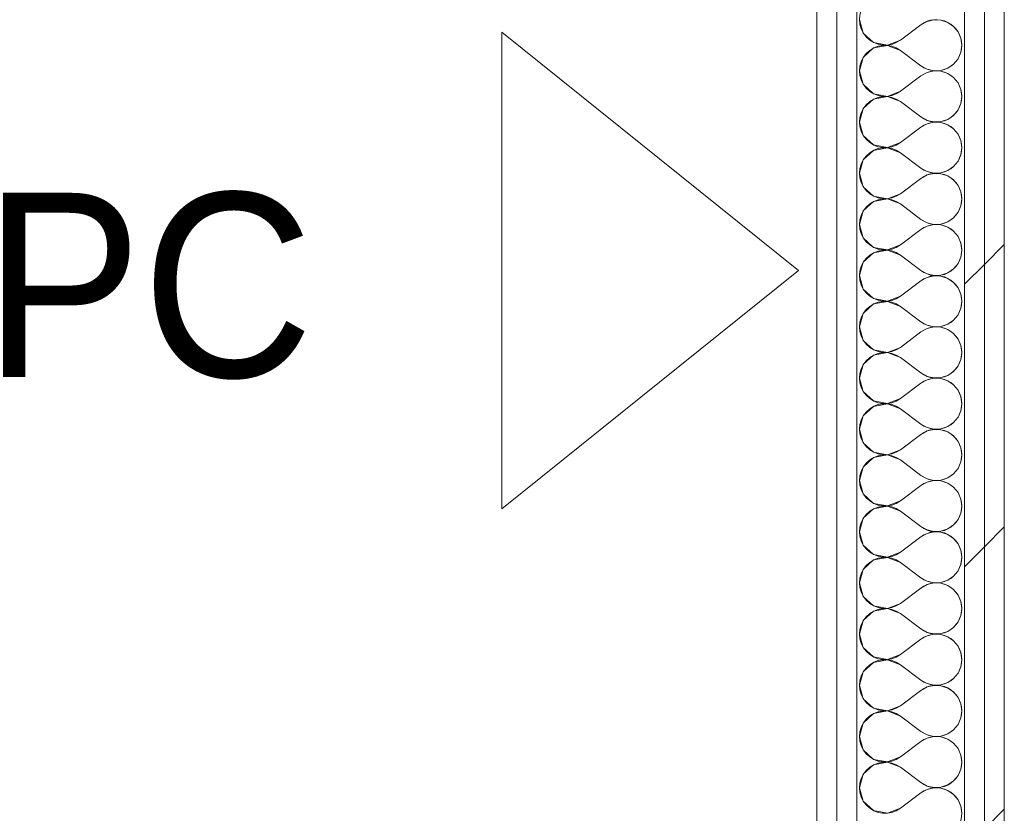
# Model space of a CAD drawing. Header units: millimetres. Extents: x -40968 to 77376, y -17881 to 4746.
# Tile 255 of 256: x -2209 to -1568, y -100 to 417. Entities that reach past the tile are written whole.
import ezdxf

# ---------------------------------------------------------------- set-up
doc = ezdxf.new("R2010")
doc.units = ezdxf.units.MM
doc.header["$MEASUREMENT"] = 0
doc.linetypes.add('Wipeout_Contour', pattern=[1000, 0, -1000])
doc.layers.add('Nuevo_01_2D_Acabats_Pluma_Nº__20', color=1, linetype='Continuous', lineweight=5)
doc.layers.add('Nuevo_08_E_Envans secs_Pluma_Nº__1', color=7, linetype='Continuous', lineweight=5)
doc.layers.add('Nuevo_08_E_Envans secs', color=7, linetype='Continuous')
doc.layers.add('Nuevo_08_E_Envans secs_Pluma_Nº__102', color=7, linetype='Continuous', lineweight=5, true_color=0xcccccc)
doc.layers.add('Nuevo_08_E_Envans secs_Pluma_Nº__177', color=7, linetype='Continuous', lineweight=15, true_color=0xf7e046)
doc.styles.add('Estilo_Generado_1', font='txt')
pattern_1 = [(45, (0, 0), (-183.848, 183.848), [195, -65]), (45, (7e-14, 183.85), (-183.848, 183.848), [195, -65])]

# ---------------------------------------------------------------- blocks, each defined once
blk = doc.blocks.new('*X204')
at = {"layer": 'Nuevo_08_E_Envans secs_Pluma_Nº__102', "color": 254, "linetype": 'Continuous', "lineweight": 5, "true_color": 0xcccccc}
for p, q in [((-1662.44, 416.67), (-1659.95, 407.9)), ((-1635.78, 403.33), (-1622.44, 413.33)), ((-1618.42, 415.56), (-1622.44, 413.33)), ((-1613.94, 416.6), (-1618.42, 415.56)), ((-1609.35, 416.38), (-1613.94, 416.6)), ((-1604.99, 414.91), (-1609.35, 416.38)), ((-1601.2, 412.3), (-1604.99, 414.91)), ((-1598.26, 408.76), (-1601.2, 412.3)), ((-1659.95, 407.9), (-1653.23, 401.76)), ((-1596.41, 404.55), (-1598.26, 408.76)), ((-1595.78, 400), (-1596.41, 404.55)), ((-1653.23, 398.24), (-1659.95, 392.1)), ((-1653.23, 401.76), (-1644.28, 400.07)), ((-1644.28, 399.93), (-1653.23, 398.24)), ((-1644.28, 400.07), (-1635.78, 403.33)), ((-1635.78, 396.67), (-1644.28, 399.93)), ((-1596.41, 395.45), (-1595.78, 400)), ((-1659.95, 392.1), (-1662.44, 383.33)), ((-1635.78, 396.67), (-1622.44, 386.67)), ((-1601.2, 387.7), (-1598.26, 391.24)), ((-1598.26, 391.24), (-1596.41, 395.45)), ((-1622.44, 386.67), (-1618.42, 384.44)), ((-1609.35, 383.62), (-1604.99, 385.09)), ((-1604.99, 385.09), (-1601.2, 387.7)), ((-1662.44, 383.33), (-1659.95, 374.57)), ((-1635.78, 370), (-1622.44, 380)), ((-1618.42, 382.23), (-1622.44, 380)), ((-1618.42, 384.44), (-1613.94, 383.4)), ((-1613.94, 383.27), (-1618.42, 382.23)), ((-1613.94, 383.4), (-1609.35, 383.62)), ((-1609.35, 383.04), (-1613.94, 383.27)), ((-1604.99, 381.57), (-1609.35, 383.04)), ((-1601.2, 378.97), (-1604.99, 381.57)), ((-1598.26, 375.43), (-1601.2, 378.97)), ((-1659.95, 374.57), (-1653.23, 368.43)), ((-1596.41, 371.22), (-1598.26, 375.43)), ((-1653.23, 368.43), (-1644.28, 366.73)), ((-1644.28, 366.6), (-1653.23, 364.91)), ((-1644.28, 366.73), (-1635.78, 370)), ((-1635.78, 363.33), (-1644.28, 366.6)), ((-1595.78, 366.67), (-1596.41, 371.22)), ((-1596.41, 362.11), (-1595.78, 366.67)), ((-1653.23, 364.91), (-1659.95, 358.76)), ((-1635.78, 363.33), (-1622.44, 353.33)), ((-1598.26, 357.9), (-1596.41, 362.11)), ((-1659.95, 358.76), (-1662.44, 350)), ((-1622.44, 353.33), (-1618.42, 351.11)), ((-1604.99, 351.76), (-1601.2, 354.36)), ((-1601.2, 354.36), (-1598.26, 357.9)), ((-1662.44, 350), (-1659.95, 341.24)), ((-1635.78, 336.67), (-1622.44, 346.67)), ((-1618.42, 348.89), (-1622.44, 346.67)), ((-1618.42, 351.11), (-1613.94, 350.07)), ((-1613.94, 349.93), (-1618.42, 348.89)), ((-1613.94, 350.07), (-1609.35, 350.29)), ((-1609.35, 349.71), (-1613.94, 349.93)), ((-1609.35, 350.29), (-1604.99, 351.76)), ((-1604.99, 348.24), (-1609.35, 349.71)), ((-1601.2, 345.64), (-1604.99, 348.24)), ((-1659.95, 341.24), (-1653.23, 335.09)), ((-1598.26, 342.1), (-1601.2, 345.64)), ((-1596.41, 337.89), (-1598.26, 342.1)), ((-1653.23, 335.09), (-1644.28, 333.4)), ((-1644.28, 333.4), (-1635.78, 336.67)), ((-1595.78, 333.33), (-1596.41, 337.89)), ((-1653.23, 331.57), (-1659.95, 325.43)), ((-1644.28, 333.27), (-1653.23, 331.57)), ((-1635.78, 330), (-1644.28, 333.27)), ((-1635.78, 330), (-1622.44, 320)), ((-1598.26, 324.57), (-1596.41, 328.78)), ((-1596.41, 328.78), (-1595.78, 333.33)), ((-1659.95, 325.43), (-1662.44, 316.67)), ((-1604.99, 318.43), (-1601.2, 321.03)), ((-1601.2, 321.03), (-1598.26, 324.57)), ((-1662.44, 316.67), (-1659.95, 307.9)), ((-1622.44, 320), (-1618.42, 317.77)), ((-1618.42, 315.56), (-1622.44, 313.33)), ((-1618.42, 317.77), (-1613.94, 316.73)), ((-1613.94, 316.6), (-1618.42, 315.56)), ((-1613.94, 316.73), (-1609.35, 316.96)), ((-1609.35, 316.38), (-1613.94, 316.6)), ((-1609.35, 316.96), (-1604.99, 318.43)), ((-1604.99, 314.91), (-1609.35, 316.38)), ((-1601.2, 312.3), (-1604.99, 314.91)), ((-1659.95, 307.9), (-1653.23, 301.76)), ((-1635.78, 303.33), (-1622.44, 313.33)), ((-1598.26, 308.76), (-1601.2, 312.3)), ((-1596.41, 304.55), (-1598.26, 308.76)), ((-1653.23, 301.76), (-1644.28, 300.07)), ((-1644.28, 300.07), (-1635.78, 303.33)), ((-1595.78, 300), (-1596.41, 304.55)), ((-1653.23, 298.24), (-1659.95, 292.1)), ((-1644.28, 299.93), (-1653.23, 298.24)), ((-1635.78, 296.67), (-1644.28, 299.93)), ((-1635.78, 296.67), (-1622.44, 286.67)), ((-1598.26, 291.24), (-1596.41, 295.45)), ((-1596.41, 295.45), (-1595.78, 300)), ((-1659.95, 292.1), (-1662.44, 283.33)), ((-1601.2, 287.7), (-1598.26, 291.24)), ((-1662.44, 283.33), (-1659.95, 274.57)), ((-1622.44, 286.67), (-1618.42, 284.44)), ((-1618.42, 282.23), (-1622.44, 280)), ((-1618.42, 284.44), (-1613.94, 283.4)), ((-1613.94, 283.27), (-1618.42, 282.23)), ((-1613.94, 283.4), (-1609.35, 283.62)), ((-1609.35, 283.04), (-1613.94, 283.27)), ((-1609.35, 283.62), (-1604.99, 285.09)), ((-1604.99, 281.57), (-1609.35, 283.04)), ((-1604.99, 285.09), (-1601.2, 287.7)), ((-1635.78, 270), (-1622.44, 280)), ((-1601.2, 278.97), (-1604.99, 281.57)), ((-1598.26, 275.43), (-1601.2, 278.97)), ((-1659.95, 274.57), (-1653.23, 268.43)), ((-1644.28, 266.73), (-1635.78, 270)), ((-1596.41, 271.22), (-1598.26, 275.43)), ((-1595.78, 266.67), (-1596.41, 271.22)), ((-1653.23, 264.91), (-1659.95, 258.76)), ((-1653.23, 268.43), (-1644.28, 266.73)), ((-1644.28, 266.6), (-1653.23, 264.91)), ((-1635.78, 263.33), (-1644.28, 266.6)), ((-1635.78, 263.33), (-1622.44, 253.33)), ((-1596.41, 262.11), (-1595.78, 266.67)), ((-1659.95, 258.76), (-1662.44, 250)), ((-1601.2, 254.36), (-1598.26, 257.9)), ((-1598.26, 257.9), (-1596.41, 262.11)), ((-1622.44, 253.33), (-1618.42, 251.11)), ((-1618.42, 251.11), (-1613.94, 250.07)), ((-1613.94, 250.07), (-1609.35, 250.29)), ((-1609.35, 250.29), (-1604.99, 251.76)), ((-1604.99, 251.76), (-1601.2, 254.36)), ((-1662.44, 250), (-1659.95, 241.24)), ((-1635.78, 236.67), (-1622.44, 246.67)), ((-1618.42, 248.89), (-1622.44, 246.67)), ((-1613.94, 249.93), (-1618.42, 248.89)), ((-1609.35, 249.71), (-1613.94, 249.93)), ((-1604.99, 248.24), (-1609.35, 249.71)), ((-1601.2, 245.64), (-1604.99, 248.24)), ((-1598.26, 242.1), (-1601.2, 245.64)), ((-1659.95, 241.24), (-1653.23, 235.09)), ((-1596.41, 237.89), (-1598.26, 242.1)), ((-1595.78, 233.33), (-1596.41, 237.89)), ((-1653.23, 231.57), (-1659.95, 225.43)), ((-1653.23, 235.09), (-1644.28, 233.4)), ((-1644.28, 233.27), (-1653.23, 231.57)), ((-1644.28, 233.4), (-1635.78, 236.67)), ((-1635.78, 230), (-1644.28, 233.27)), ((-1596.41, 228.78), (-1595.78, 233.33)), ((-1659.95, 225.43), (-1662.44, 216.67)), ((-1635.78, 230), (-1622.44, 220)), ((-1601.2, 221.03), (-1598.26, 224.57)), ((-1598.26, 224.57), (-1596.41, 228.78)), ((-1622.44, 220), (-1618.42, 217.77)), ((-1609.35, 216.96), (-1604.99, 218.43)), ((-1604.99, 218.43), (-1601.2, 221.03)), ((-1662.44, 216.67), (-1659.95, 207.9)), ((-1635.78, 203.33), (-1622.44, 213.33)), ((-1618.42, 215.56), (-1622.44, 213.33)), ((-1618.42, 217.77), (-1613.94, 216.73)), ((-1613.94, 216.6), (-1618.42, 215.56)), ((-1613.94, 216.73), (-1609.35, 216.96)), ((-1609.35, 216.38), (-1613.94, 216.6)), ((-1604.99, 214.91), (-1609.35, 216.38)), ((-1601.2, 212.3), (-1604.99, 214.91)), ((-1598.26, 208.76), (-1601.2, 212.3)), ((-1659.95, 207.9), (-1653.23, 201.76)), ((-1596.41, 204.55), (-1598.26, 208.76)), ((-1653.23, 201.76), (-1644.28, 200.07)), ((-1644.28, 199.93), (-1653.23, 198.24)), ((-1644.28, 200.07), (-1635.78, 203.33)), ((-1635.78, 196.67), (-1644.28, 199.93)), ((-1595.78, 200), (-1596.41, 204.55)), ((-1596.41, 195.45), (-1595.78, 200)), ((-1653.23, 198.24), (-1659.95, 192.1)), ((-1635.78, 196.67), (-1622.44, 186.67)), ((-1598.26, 191.24), (-1596.41, 195.45)), ((-1659.95, 192.1), (-1662.44, 183.33)), ((-1622.44, 186.67), (-1618.42, 184.44)), ((-1604.99, 185.09), (-1601.2, 187.7)), ((-1601.2, 187.7), (-1598.26, 191.24)), ((-1662.44, 183.33), (-1659.95, 174.57)), ((-1635.78, 170), (-1622.44, 180)), ((-1618.42, 182.23), (-1622.44, 180)), ((-1618.42, 184.44), (-1613.94, 183.4)), ((-1613.94, 183.27), (-1618.42, 182.23)), ((-1613.94, 183.4), (-1609.35, 183.62)), ((-1609.35, 183.04), (-1613.94, 183.27)), ((-1609.35, 183.62), (-1604.99, 185.09)), ((-1604.99, 181.57), (-1609.35, 183.04)), ((-1601.2, 178.97), (-1604.99, 181.57)), ((-1659.95, 174.57), (-1653.23, 168.43)), ((-1598.26, 175.43), (-1601.2, 178.97)), ((-1596.41, 171.22), (-1598.26, 175.43)), ((-1653.23, 168.43), (-1644.28, 166.73)), ((-1644.28, 166.73), (-1635.78, 170)), ((-1595.78, 166.67), (-1596.41, 171.22)), ((-1653.23, 164.91), (-1659.95, 158.76)), ((-1644.28, 166.6), (-1653.23, 164.91)), ((-1635.78, 163.33), (-1644.28, 166.6)), ((-1635.78, 163.33), (-1622.44, 153.33)), ((-1598.26, 157.9), (-1596.41, 162.11)), ((-1596.41, 162.11), (-1595.78, 166.67)), ((-1659.95, 158.76), (-1662.44, 150)), ((-1604.99, 151.76), (-1601.2, 154.36)), ((-1601.2, 154.36), (-1598.26, 157.9)), ((-1662.44, 150), (-1659.95, 141.24)), ((-1622.44, 153.33), (-1618.42, 151.11)), ((-1618.42, 148.89), (-1622.44, 146.67)), ((-1618.42, 151.11), (-1613.94, 150.07)), ((-1613.94, 149.93), (-1618.42, 148.89)), ((-1613.94, 150.07), (-1609.35, 150.29)), ((-1609.35, 149.71), (-1613.94, 149.93)), ((-1609.35, 150.29), (-1604.99, 151.76)), ((-1604.99, 148.24), (-1609.35, 149.71)), ((-1601.2, 145.64), (-1604.99, 148.24)), ((-1659.95, 141.24), (-1653.23, 135.09)), ((-1635.78, 136.67), (-1622.44, 146.67)), ((-1598.26, 142.1), (-1601.2, 145.64)), ((-1596.41, 137.89), (-1598.26, 142.1)), ((-1653.23, 135.09), (-1644.28, 133.4)), ((-1644.28, 133.4), (-1635.78, 136.67)), ((-1595.78, 133.33), (-1596.41, 137.89)), ((-1653.23, 131.57), (-1659.95, 125.43)), ((-1644.28, 133.27), (-1653.23, 131.57)), ((-1635.78, 130), (-1644.28, 133.27)), ((-1635.78, 130), (-1622.44, 120)), ((-1598.26, 124.57), (-1596.41, 128.78)), ((-1596.41, 128.78), (-1595.78, 133.33)), ((-1659.95, 125.43), (-1662.44, 116.67)), ((-1601.2, 121.03), (-1598.26, 124.57)), ((-1662.44, 116.67), (-1659.95, 107.9)), ((-1622.44, 120), (-1618.42, 117.77)), ((-1618.42, 115.56), (-1622.44, 113.33)), ((-1618.42, 117.77), (-1613.94, 116.73)), ((-1613.94, 116.6), (-1618.42, 115.56)), ((-1613.94, 116.73), (-1609.35, 116.96)), ((-1609.35, 116.38), (-1613.94, 116.6)), ((-1609.35, 116.96), (-1604.99, 118.43)), ((-1604.99, 114.91), (-1609.35, 116.38)), ((-1604.99, 118.43), (-1601.2, 121.03)), ((-1635.78, 103.33), (-1622.44, 113.33)), ((-1601.2, 112.3), (-1604.99, 114.91)), ((-1598.26, 108.76), (-1601.2, 112.3)), ((-1659.95, 107.9), (-1653.23, 101.76)), ((-1644.28, 100.07), (-1635.78, 103.33)), ((-1596.41, 104.55), (-1598.26, 108.76)), ((-1595.78, 100), (-1596.41, 104.55)), ((-1653.23, 98.24), (-1659.95, 92.1)), ((-1653.23, 101.76), (-1644.28, 100.07)), ((-1644.28, 99.93), (-1653.23, 98.24)), ((-1635.78, 96.67), (-1644.28, 99.93)), ((-1635.78, 96.67), (-1622.44, 86.67)), ((-1596.41, 95.45), (-1595.78, 100)), ((-1659.95, 92.1), (-1662.44, 83.33)), ((-1601.2, 87.7), (-1598.26, 91.24)), ((-1598.26, 91.24), (-1596.41, 95.45)), ((-1622.44, 86.67), (-1618.42, 84.44)), ((-1618.42, 84.44), (-1613.94, 83.4)), ((-1613.94, 83.4), (-1609.35, 83.62)), ((-1609.35, 83.62), (-1604.99, 85.09)), ((-1604.99, 85.09), (-1601.2, 87.7)), ((-1662.44, 83.33), (-1659.95, 74.57)), ((-1635.78, 70), (-1622.44, 80)), ((-1618.42, 82.23), (-1622.44, 80)), ((-1613.94, 83.27), (-1618.42, 82.23)), ((-1609.35, 83.04), (-1613.94, 83.27)), ((-1604.99, 81.57), (-1609.35, 83.04)), ((-1601.2, 78.97), (-1604.99, 81.57)), ((-1598.26, 75.43), (-1601.2, 78.97)), ((-1659.95, 74.57), (-1653.23, 68.43)), ((-1596.41, 71.22), (-1598.26, 75.43)), ((-1595.78, 66.67), (-1596.41, 71.22)), ((-1653.23, 64.91), (-1659.95, 58.76)), ((-1653.23, 68.43), (-1644.28, 66.73)), ((-1644.28, 66.6), (-1653.23, 64.91)), ((-1644.28, 66.73), (-1635.78, 70)), ((-1635.78, 63.33), (-1644.28, 66.6)), ((-1596.41, 62.11), (-1595.78, 66.67)), ((-1659.95, 58.76), (-1662.44, 50)), ((-1635.78, 63.33), (-1622.44, 53.33)), ((-1601.2, 54.36), (-1598.26, 57.9)), ((-1598.26, 57.9), (-1596.41, 62.11)), ((-1622.44, 53.33), (-1618.42, 51.11)), ((-1609.35, 50.29), (-1604.99, 51.76)), ((-1604.99, 51.76), (-1601.2, 54.36)), ((-1662.44, 50), (-1659.95, 41.24)), ((-1635.78, 36.67), (-1622.44, 46.67)), ((-1618.42, 48.89), (-1622.44, 46.67)), ((-1618.42, 51.11), (-1613.94, 50.07)), ((-1613.94, 49.93), (-1618.42, 48.89)), ((-1613.94, 50.07), (-1609.35, 50.29)), ((-1609.35, 49.71), (-1613.94, 49.93)), ((-1604.99, 48.24), (-1609.35, 49.71)), ((-1601.2, 45.64), (-1604.99, 48.24)), ((-1598.26, 42.1), (-1601.2, 45.64)), ((-1659.95, 41.24), (-1653.23, 35.09)), ((-1596.41, 37.89), (-1598.26, 42.1)), ((-1653.23, 35.09), (-1644.28, 33.4)), ((-1644.28, 33.27), (-1653.23, 31.57)), ((-1644.28, 33.4), (-1635.78, 36.67)), ((-1635.78, 30), (-1644.28, 33.27)), ((-1595.78, 33.33), (-1596.41, 37.89)), ((-1596.41, 28.78), (-1595.78, 33.33)), ((-1653.23, 31.57), (-1659.95, 25.43)), ((-1635.78, 30), (-1622.44, 20)), ((-1598.26, 24.57), (-1596.41, 28.78)), ((-1659.95, 25.43), (-1662.44, 16.67)), ((-1622.44, 20), (-1618.42, 17.77)), ((-1604.99, 18.43), (-1601.2, 21.03)), ((-1601.2, 21.03), (-1598.26, 24.57)), ((-1662.44, 16.67), (-1659.95, 7.9)), ((-1635.78, 3.33), (-1622.44, 13.33)), ((-1618.42, 15.56), (-1622.44, 13.33)), ((-1618.42, 17.77), (-1613.94, 16.73)), ((-1613.94, 16.6), (-1618.42, 15.56)), ((-1613.94, 16.73), (-1609.35, 16.96)), ((-1609.35, 16.38), (-1613.94, 16.6)), ((-1609.35, 16.96), (-1604.99, 18.43)), ((-1604.99, 14.91), (-1609.35, 16.38)), ((-1601.2, 12.3), (-1604.99, 14.91)), ((-1659.95, 7.9), (-1653.23, 1.76)), ((-1598.26, 8.76), (-1601.2, 12.3)), ((-1596.41, 4.55), (-1598.26, 8.76)), ((-1653.23, 1.76), (-1644.28, 0.07)), ((-1644.28, 0.07), (-1635.78, 3.33)), ((-1595.78, 0), (-1596.41, 4.55)), ((-1596.41, -4.55), (-1595.78, 0)), ((-1653.23, -1.76), (-1659.95, -7.9)), ((-1644.28, -0.07), (-1653.23, -1.76)), ((-1635.78, -3.33), (-1644.28, -0.07)), ((-1635.78, -3.33), (-1622.44, -13.33)), ((-1598.26, -8.76), (-1596.41, -4.55)), ((-1659.95, -7.9), (-1662.44, -16.67)), ((-1604.99, -14.91), (-1601.2, -12.3)), ((-1601.2, -12.3), (-1598.26, -8.76)), ((-1662.44, -16.67), (-1659.95, -25.43)), ((-1622.44, -13.33), (-1618.42, -15.56)), ((-1618.42, -17.77), (-1622.44, -20)), ((-1618.42, -15.56), (-1613.94, -16.6)), ((-1613.94, -16.73), (-1618.42, -17.77)), ((-1613.94, -16.6), (-1609.35, -16.38)), ((-1609.35, -16.96), (-1613.94, -16.73)), ((-1609.35, -16.38), (-1604.99, -14.91)), ((-1604.99, -18.43), (-1609.35, -16.96)), ((-1601.2, -21.03), (-1604.99, -18.43)), ((-1659.95, -25.43), (-1653.23, -31.57)), ((-1635.78, -30), (-1622.44, -20)), ((-1598.26, -24.57), (-1601.2, -21.03)), ((-1596.41, -28.78), (-1598.26, -24.57)), ((-1653.23, -31.57), (-1644.28, -33.27)), ((-1644.28, -33.27), (-1635.78, -30)), ((-1595.78, -33.33), (-1596.41, -28.78)), ((-1653.23, -35.09), (-1659.95, -41.24)), ((-1644.28, -33.4), (-1653.23, -35.09)), ((-1635.78, -36.67), (-1644.28, -33.4)), ((-1635.78, -36.67), (-1622.44, -46.67)), ((-1598.26, -42.1), (-1596.41, -37.89)), ((-1596.41, -37.89), (-1595.78, -33.33)), ((-1659.95, -41.24), (-1662.44, -50)), ((-1601.2, -45.64), (-1598.26, -42.1)), ((-1662.44, -50), (-1659.95, -58.76)), ((-1622.44, -46.67), (-1618.42, -48.89)), ((-1618.42, -51.11), (-1622.44, -53.33)), ((-1618.42, -48.89), (-1613.94, -49.93)), ((-1613.94, -50.07), (-1618.42, -51.11)), ((-1613.94, -49.93), (-1609.35, -49.71)), ((-1609.35, -50.29), (-1613.94, -50.07)), ((-1609.35, -49.71), (-1604.99, -48.24)), ((-1604.99, -51.76), (-1609.35, -50.29)), ((-1604.99, -48.24), (-1601.2, -45.64)), ((-1635.78, -63.33), (-1622.44, -53.33)), ((-1601.2, -54.36), (-1604.99, -51.76)), ((-1598.26, -57.9), (-1601.2, -54.36)), ((-1659.95, -58.76), (-1653.23, -64.91)), ((-1644.28, -66.6), (-1635.78, -63.33)), ((-1596.41, -62.11), (-1598.26, -57.9)), ((-1595.78, -66.67), (-1596.41, -62.11)), ((-1653.23, -68.43), (-1659.95, -74.57)), ((-1653.23, -64.91), (-1644.28, -66.6)), ((-1644.28, -66.73), (-1653.23, -68.43)), ((-1635.78, -70), (-1644.28, -66.73)), ((-1635.78, -70), (-1622.44, -80)), ((-1596.41, -71.22), (-1595.78, -66.67)), ((-1659.95, -74.57), (-1662.44, -83.33)), ((-1601.2, -78.97), (-1598.26, -75.43)), ((-1598.26, -75.43), (-1596.41, -71.22)), ((-1662.44, -83.33), (-1659.95, -92.1)), ((-1622.44, -80), (-1618.42, -82.23)), ((-1618.42, -82.23), (-1613.94, -83.27)), ((-1613.94, -83.27), (-1609.35, -83.04)), ((-1609.35, -83.04), (-1604.99, -81.57)), ((-1604.99, -81.57), (-1601.2, -78.97)), ((-1635.78, -96.67), (-1622.44, -86.67)), ((-1618.42, -84.44), (-1622.44, -86.67)), ((-1613.94, -83.4), (-1618.42, -84.44)), ((-1609.35, -83.62), (-1613.94, -83.4)), ((-1604.99, -85.09), (-1609.35, -83.62)), ((-1601.2, -87.7), (-1604.99, -85.09)), ((-1598.26, -91.24), (-1601.2, -87.7)), ((-1659.95, -92.1), (-1653.23, -98.24)), ((-1596.41, -95.45), (-1598.26, -91.24)), ((-1595.78, -100), (-1596.41, -95.45)), ((-1653.23, -98.24), (-1644.28, -99.93)), ((-1644.28, -99.93), (-1635.78, -96.67))]:
    blk.add_line(p, q, dxfattribs=at)
blk = doc.blocks.new('Muro_84_5', base_point=(-1690.11, -1033.98))
at = {"color": 254, "linetype": 'Wipeout_Contour', "lineweight": 0, "ltscale": 9143.031501}
blk.add_wipeout([(-1690.11, 1975.55), (-1690.11, -1033.98), (-1677.11, -1033.98), (-1677.11, 1975.55)], dxfattribs=at).dxf.layer = 'Nuevo_08_E_Envans secs'
at = {"layer": 'Nuevo_08_E_Envans secs_Pluma_Nº__177', "linetype": 'Continuous', "lineweight": 15, "true_color": 0xf7e046}
h = blk.add_hatch(dxfattribs=at)
h.set_pattern_fill('Panellat_HPL_0005', color=53, style=0, pattern_type=2)
h.set_pattern_definition(pattern_1)
h.paths.add_polyline_path([(-1690.11, 1975.55), (-1690.11, -1033.98), (-1677.11, -1033.98), (-1677.11, 1975.55)])
at = {"layer": 'Nuevo_08_E_Envans secs_Pluma_Nº__1', "color": 7, "linetype": 'Continuous', "lineweight": 5, "flags": 128}
blk.add_lwpolyline([(-1690.11, 1975.55), (-1690.11, -1033.98)], dxfattribs=at)
at = {"color": 254, "linetype": 'Wipeout_Contour', "lineweight": 0, "ltscale": 9123.957111}
blk.add_wipeout([(-1677.11, 1988.55), (-1677.11, -1033.98), (-1664.11, -1033.98), (-1664.11, 1988.55)], dxfattribs=at).dxf.layer = 'Nuevo_08_E_Envans secs'
at = {"layer": 'Nuevo_08_E_Envans secs_Pluma_Nº__177', "linetype": 'Continuous', "lineweight": 15, "true_color": 0xf7e046}
h = blk.add_hatch(dxfattribs=at)
h.set_pattern_fill('Panellat_HPL_0005', color=53, style=0, pattern_type=2)
h.set_pattern_definition(pattern_1)
h.paths.add_polyline_path([(-1677.11, 1988.55), (-1677.11, -1033.98), (-1664.11, -1033.98), (-1664.11, 1988.55)])
at = {"layer": 'Nuevo_08_E_Envans secs_Pluma_Nº__1', "color": 7, "linetype": 'Continuous', "lineweight": 5}
for p, q in [((-1664.11, 2001.55), (-1664.11, -1033.98)), ((-1677.11, 1988.55), (-1677.11, -1033.98))]:
    blk.add_line(p, q, dxfattribs=at)
at = {"layer": 'Nuevo_08_E_Envans secs', "color": 7, "lineweight": 20}
blk.add_blockref('*X204', (0, 0), dxfattribs=at)
at = {"color": 254, "linetype": 'Wipeout_Contour', "lineweight": 0, "ltscale": 9009.400021}
blk.add_wipeout([(-1594.11, 2071.55), (-1594.11, -1033.98), (-1581.11, -1033.98), (-1581.11, 2071.55)], dxfattribs=at).dxf.layer = 'Nuevo_08_E_Envans secs'
at = {"layer": 'Nuevo_08_E_Envans secs_Pluma_Nº__177', "linetype": 'Continuous', "lineweight": 15, "true_color": 0xf7e046}
h = blk.add_hatch(dxfattribs=at)
h.set_pattern_fill('Panellat_HPL_0005', color=53, style=0, pattern_type=2)
h.set_pattern_definition(pattern_1)
h.paths.add_polyline_path([(-1594.11, 2071.55), (-1594.11, -1033.98), (-1581.11, -1033.98), (-1581.11, 2071.55)])
at = {"layer": 'Nuevo_08_E_Envans secs_Pluma_Nº__1', "color": 7, "linetype": 'Continuous', "lineweight": 5}
blk.add_line((-1594.11, 2071.55), (-1594.11, -1033.98), dxfattribs=at)
at = {"color": 254, "linetype": 'Wipeout_Contour', "lineweight": 0, "ltscale": 8992.591799}
blk.add_wipeout([(-1581.11, 2084.55), (-1581.11, -1033.98), (-1568.11, -1033.98), (-1568.11, 2084.55)], dxfattribs=at).dxf.layer = 'Nuevo_08_E_Envans secs'
at = {"layer": 'Nuevo_08_E_Envans secs_Pluma_Nº__177', "linetype": 'Continuous', "lineweight": 15, "true_color": 0xf7e046}
h = blk.add_hatch(dxfattribs=at)
h.set_pattern_fill('Panellat_HPL_0005', color=53, style=0, pattern_type=2)
h.set_pattern_definition(pattern_1)
h.paths.add_polyline_path([(-1581.11, 2084.55), (-1581.11, -1033.98), (-1568.11, -1033.98), (-1568.11, 2084.55)])
at = {"layer": 'Nuevo_08_E_Envans secs_Pluma_Nº__1', "color": 7, "linetype": 'Continuous', "lineweight": 5}
for p, q in [((-1568.11, 2097.55), (-1568.11, -1033.98)), ((-1581.11, 2084.55), (-1581.11, -1033.98))]:
    blk.add_line(p, q, dxfattribs=at)
blk = doc.blocks.new('*X474')
at = {"layer": 'Nuevo_08_E_Envans secs_Pluma_Nº__102', "color": 254, "linetype": 'Continuous', "lineweight": 5, "true_color": 0xcccccc}
for p, q in [((-1635.78, 403.33), (-1622.44, 413.33)), ((-1635.78, 396.67), (-1622.44, 386.67)), ((-1635.78, 370), (-1622.44, 380)), ((-1635.78, 363.33), (-1622.44, 353.33)), ((-1635.78, 336.67), (-1622.44, 346.67)), ((-1635.78, 330), (-1622.44, 320)), ((-1635.78, 303.33), (-1622.44, 313.33)), ((-1635.78, 296.67), (-1622.44, 286.67)), ((-1635.78, 270), (-1622.44, 280)), ((-1635.78, 263.33), (-1622.44, 253.33)), ((-1635.78, 236.67), (-1622.44, 246.67)), ((-1635.78, 230), (-1622.44, 220)), ((-1635.78, 203.33), (-1622.44, 213.33)), ((-1635.78, 196.67), (-1622.44, 186.67)), ((-1635.78, 170), (-1622.44, 180)), ((-1635.78, 163.33), (-1622.44, 153.33)), ((-1635.78, 136.67), (-1622.44, 146.67)), ((-1635.78, 130), (-1622.44, 120)), ((-1635.78, 103.33), (-1622.44, 113.33)), ((-1635.78, 96.67), (-1622.44, 86.67)), ((-1635.78, 70), (-1622.44, 80)), ((-1635.78, 63.33), (-1622.44, 53.33)), ((-1635.78, 36.67), (-1622.44, 46.67)), ((-1635.78, 30), (-1622.44, 20)), ((-1635.78, 3.33), (-1622.44, 13.33)), ((-1635.78, -3.33), (-1622.44, -13.33)), ((-1635.78, -30), (-1622.44, -20)), ((-1635.78, -36.67), (-1622.44, -46.67)), ((-1635.78, -63.33), (-1622.44, -53.33)), ((-1635.78, -70), (-1622.44, -80)), ((-1635.78, -96.67), (-1622.44, -86.67))]:
    blk.add_line(p, q, dxfattribs=at)
for centre, start, end in [((-1645.78, 416.67), 53.1301, 306.8699), ((-1612.44, 400), 0, 126.8699), ((-1645.78, 383.33), 53.1301, 306.8699), ((-1612.44, 400), 233.1301, 0), ((-1612.44, 366.67), 0, 126.8699), ((-1645.78, 350), 53.1301, 306.8699), ((-1612.44, 366.67), 233.1301, 0), ((-1612.44, 333.33), 0, 126.8699), ((-1645.78, 316.67), 53.1301, 306.8699), ((-1612.44, 333.33), 233.1301, 0), ((-1612.44, 300), 0, 126.8699), ((-1645.78, 283.33), 53.1301, 306.8699), ((-1612.44, 300), 233.1301, 0), ((-1612.44, 266.67), 0, 126.8699), ((-1645.78, 250), 53.1301, 306.8699), ((-1612.44, 266.67), 233.1301, 0), ((-1612.44, 233.33), 0, 126.8699), ((-1645.78, 216.67), 53.1301, 306.8699), ((-1612.44, 233.33), 233.1301, 0), ((-1612.44, 200), 0, 126.8699), ((-1645.78, 183.33), 53.1301, 306.8699), ((-1612.44, 200), 233.1301, 0), ((-1612.44, 166.67), 0, 126.8699), ((-1645.78, 150), 53.1301, 306.8699), ((-1612.44, 166.67), 233.1301, 0), ((-1612.44, 133.33), 0, 126.8699), ((-1645.78, 116.67), 53.1301, 306.8699), ((-1612.44, 133.33), 233.1301, 0), ((-1612.44, 100), 0, 126.8699), ((-1645.78, 83.33), 53.1301, 306.8699), ((-1612.44, 100), 233.1301, 0), ((-1612.44, 66.67), 0, 126.8699), ((-1645.78, 50), 53.1301, 306.8699), ((-1612.44, 66.67), 233.1301, 0), ((-1612.44, 33.33), 0, 126.8699), ((-1645.78, 16.67), 53.1301, 306.8699), ((-1612.44, 33.33), 233.1301, 0), ((-1612.44, 0), 0, 126.8699), ((-1612.44, 0), 233.1301, 0), ((-1645.78, -16.67), 53.1301, 306.8699), ((-1612.44, -33.33), 0, 126.8699), ((-1645.78, -50), 53.1301, 306.8699), ((-1612.44, -33.33), 233.1301, 0), ((-1612.44, -66.67), 0, 126.8699), ((-1645.78, -83.33), 53.1301, 306.8699), ((-1612.44, -66.67), 233.1301, 0), ((-1612.44, -100), 0, 126.8699), ((-1612.44, -100), 233.1301, 0)]:
    blk.add_arc(centre, 16.67, start, end, dxfattribs=at)
blk = doc.blocks.new('Muro_147_5', base_point=(-1690.11, -1193.98))
at = {"color": 254, "linetype": 'Wipeout_Contour', "lineweight": 0, "ltscale": 8551.475849}
blk.add_wipeout([(-1690.11, -1033.98), (-1677.11, -1033.98), (-1677.11, 1566.85), (-1690.11, 1566.85)], dxfattribs=at).dxf.layer = 'Nuevo_08_E_Envans secs'
at = {"layer": 'Nuevo_08_E_Envans secs_Pluma_Nº__177', "linetype": 'Continuous', "lineweight": 15, "true_color": 0xf7e046}
h = blk.add_hatch(dxfattribs=at)
h.set_pattern_fill('Panellat_HPL_0005', color=53, style=0, pattern_type=2)
h.set_pattern_definition(pattern_1)
h.paths.add_polyline_path([(-1690.11, -1033.98), (-1677.11, -1033.98), (-1677.11, 1566.85), (-1690.11, 1566.85)])
at = {"layer": 'Nuevo_08_E_Envans secs_Pluma_Nº__1', "color": 7, "linetype": 'Continuous', "lineweight": 5, "flags": 128}
blk.add_lwpolyline([(-1690.11, 1566.85), (-1690.11, -1033.98)], dxfattribs=at)
at = {"color": 254, "linetype": 'Wipeout_Contour', "lineweight": 0, "ltscale": 8510.346378}
blk.add_wipeout([(-1677.11, -1033.98), (-1664.11, -1033.98), (-1664.11, 1566.85), (-1677.11, 1566.85)], dxfattribs=at).dxf.layer = 'Nuevo_08_E_Envans secs'
at = {"layer": 'Nuevo_08_E_Envans secs_Pluma_Nº__177', "linetype": 'Continuous', "lineweight": 15, "true_color": 0xf7e046}
h = blk.add_hatch(dxfattribs=at)
h.set_pattern_fill('Panellat_HPL_0005', color=53, style=0, pattern_type=2)
h.set_pattern_definition(pattern_1)
h.paths.add_polyline_path([(-1677.11, -1033.98), (-1664.11, -1033.98), (-1664.11, 1566.85), (-1677.11, 1566.85)])
at = {"layer": 'Nuevo_08_E_Envans secs_Pluma_Nº__1', "color": 7, "linetype": 'Continuous', "lineweight": 5}
for p, q in [((-1677.11, 1566.85), (-1677.11, -1033.98)), ((-1664.11, 1566.85), (-1664.11, -1033.98))]:
    blk.add_line(p, q, dxfattribs=at)
at = {"layer": 'Nuevo_08_E_Envans secs', "color": 7, "lineweight": 20}
blk.add_blockref('*X474', (0, 0), dxfattribs=at)
at = {"color": 254, "linetype": 'Wipeout_Contour', "lineweight": 0, "ltscale": 8434.233056}
blk.add_wipeout([(-1594.11, 1566.85), (-1594.11, -1193.98), (-1581.11, -1193.98), (-1581.11, 1566.85)], dxfattribs=at).dxf.layer = 'Nuevo_08_E_Envans secs'
at = {"layer": 'Nuevo_08_E_Envans secs_Pluma_Nº__177', "linetype": 'Continuous', "lineweight": 15, "true_color": 0xf7e046}
h = blk.add_hatch(dxfattribs=at)
h.set_pattern_fill('Panellat_HPL_0005', color=53, style=0, pattern_type=2)
h.set_pattern_definition(pattern_1)
h.paths.add_polyline_path([(-1594.11, 1566.85), (-1594.11, -1193.98), (-1581.11, -1193.98), (-1581.11, 1566.85)])
at = {"layer": 'Nuevo_08_E_Envans secs_Pluma_Nº__1', "color": 7, "linetype": 'Continuous', "lineweight": 5}
blk.add_line((-1594.11, 1566.85), (-1594.11, -1193.98), dxfattribs=at)
at = {"color": 254, "linetype": 'Wipeout_Contour', "lineweight": 0, "ltscale": 8395.017447}
blk.add_wipeout([(-1581.11, 1566.85), (-1581.11, -1193.98), (-1568.11, -1193.98), (-1568.11, 1566.85)], dxfattribs=at).dxf.layer = 'Nuevo_08_E_Envans secs'
at = {"layer": 'Nuevo_08_E_Envans secs_Pluma_Nº__177', "linetype": 'Continuous', "lineweight": 15, "true_color": 0xf7e046}
h = blk.add_hatch(dxfattribs=at)
h.set_pattern_fill('Panellat_HPL_0005', color=53, style=0, pattern_type=2)
h.set_pattern_definition(pattern_1)
h.paths.add_polyline_path([(-1581.11, 1566.85), (-1581.11, -1193.98), (-1568.11, -1193.98), (-1568.11, 1566.85)])
at = {"layer": 'Nuevo_08_E_Envans secs_Pluma_Nº__1', "color": 7, "linetype": 'Continuous', "lineweight": 5}
for p, q in [((-1581.11, 1566.85), (-1581.11, -1193.98)), ((-1568.11, 1566.85), (-1568.11, -1193.98))]:
    blk.add_line(p, q, dxfattribs=at)

msp = doc.modelspace()

# ---------------------------------------------------------------- linework, layer by layer
at = {"layer": 'Nuevo_01_2D_Acabats_Pluma_Nº__20', "color": 1, "linetype": 'Continuous', "lineweight": 5, "flags": 128}
msp.add_lwpolyline([(-1895.32, 408.57), (-1895.32, 98.31), (-1702.11, 253.44)], close=True, dxfattribs=at)

# ---------------------------------------------------------------- block references
at = {"layer": 'Nuevo_08_E_Envans secs', "color": 7, "lineweight": 20}
msp.add_blockref('Muro_84_5', (-1690.11, -1033.98), dxfattribs=at)

# ---------------------------------------------------------------- texts
at = {"layer": 'Nuevo_01_2D_Acabats_Pluma_Nº__20', "color": 1, "linetype": 'Continuous', "lineweight": 5, "insert": (-2017.74, 182.23), "char_height": 120, "attachment_point": 9, "style": 'Estilo_Generado_1'}
msp.add_mtext('\\A1;{\\pqr;\\fCentury Gothic|b0|i0|c0|p0;\\W1.000000;PC}', dxfattribs=at)

# ---------------------------------------------------------------- next in the draw order: block references
at = {"layer": 'Nuevo_08_E_Envans secs', "color": 7, "lineweight": 20}
msp.add_blockref('Muro_147_5', (-1690.11, -1193.98), dxfattribs=at)

doc.saveas('drawing.dxf')
